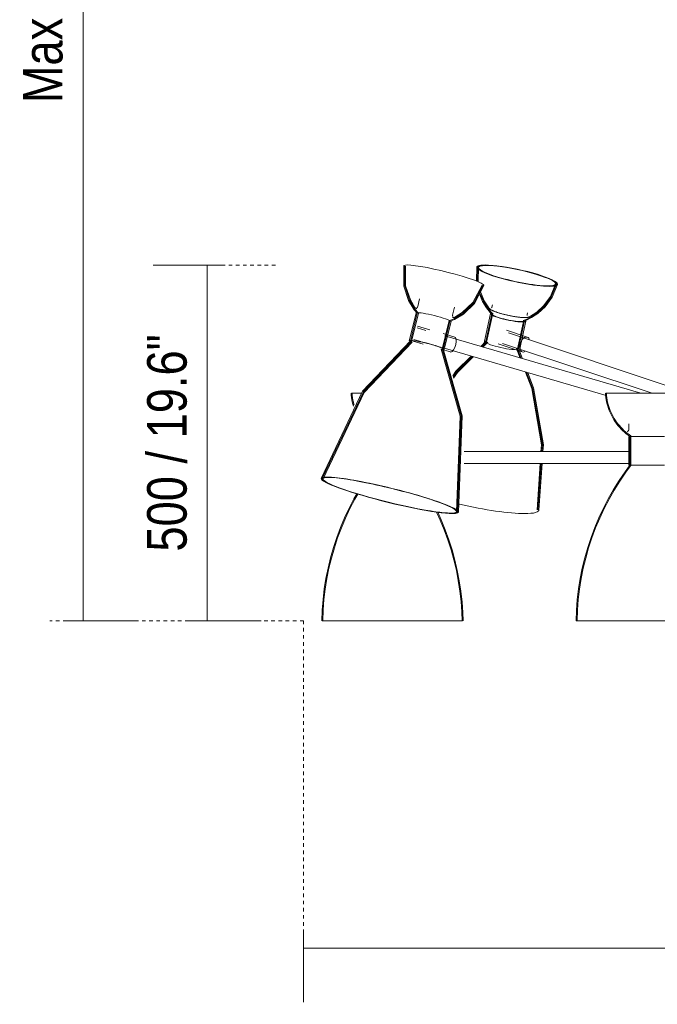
# Model space of a CAD drawing. Header units: millimetres. Extents: x 5752 to 11379, y 522 to 7258.
# Tile 1 of 15: x 5752 to 6285, y 522 to 1345. Entities that reach past the tile are written whole.
import ezdxf

# ---------------------------------------------------------------- set-up
doc = ezdxf.new("R2010")
doc.units = ezdxf.units.MM
doc.linetypes.add('Dash', pattern=[6, 3, -3])
doc.layers.add('A-ANNO-DIMS', color=7, linetype='Dash', lineweight=9, true_color=0xd2d2d2)
doc.layers.add('A-ANNO-DIMS-15', color=7, linetype='Continuous', lineweight=9)
doc.layers.add('E-LITE-EQPM', color=7, linetype='Continuous', lineweight=20)
doc.styles.add('Arial Narrow', font='ARIALN.TTF', dxfattribs={"height": 33})
doc.dimstyles.new('FARO_-_2_2mm_Arial_Narrow_mm_Inch_Left', dxfattribs={"dimscale": 304.8, "dimtxt": 33.773222, "dimasz": 0, "dimexe": 0.147638, "dimexo": 0.0625, "dimgap": 0.024606, "dimtad": 1, "dimdec": 0, "dimzin": 0, "dimdsep": 46, "dimtxsty": 'Arial Narrow', "dimblk1": 'NONE', "dimblk2": 'NONE', "dimsah": 1, "dimcen": 0.09, "dimadec": 0, "dimazin": 0, "dimtfac": 1, "dimtdec": 4, "dimtix": 1, "dimtmove": 0, "dimatfit": 3, "dimfxl": 0.049213, "dimfxlon": 1, "dimtvp": 1, "dimtolj": 1, "dimtzin": 0, "dimarcsym": 2})

# ---------------------------------------------------------------- blocks, each defined once
blk = doc.blocks.new('20047 - 20047 RETRO Copper pendant lamp 12L-458346-Alzado_PDF')
at = {"layer": 'E-LITE-EQPM'}
for p, q in [((6133.95, 1138.46), (6133.65, 1126.88)), ((6086.24, 1111.83), (6084.67, 1105.42)), ((6113.8, 1098.26), (6115.42, 1104.84)), ((6147.09, 1106.84), (6146.69, 1105)), ((6083.35, 1100.06), (6077.65, 1076.88)), ((6084.32, 1099.83), (6078.62, 1076.64)), ((6085.2, 1100.05), (6079.33, 1076.19)), ((6145.54, 1099.64), (6140.55, 1076.45)), ((6146.52, 1099.43), (6141.53, 1076.24)), ((6147.39, 1099.67), (6142.26, 1075.82)), ((6176.02, 1098.69), (6176.35, 1100.19)), ((6091.43, 1085.47), (6084.18, 1087.58)), ((6094.74, 1086.06), (6084.6, 1089.02)), ((6104.97, 1069.89), (6110.84, 1093.74)), ((6105.81, 1069.96), (6111.51, 1093.14)), ((6106.78, 1069.72), (6112.48, 1092.9)), ((6168.07, 1070.26), (6173.2, 1094.12)), ((6168.91, 1070.36), (6173.89, 1093.54)), ((6169.88, 1070.15), (6174.87, 1093.33)), ((6081.38, 1077.98), (6087.25, 1076.27)), ((6115.63, 1079.96), (6105.89, 1082.81)), ((6271.15, 1033), (6107.19, 1080.87)), ((6176.16, 1079.89), (6158.92, 1085.65)), ((6345.68, 1021.73), (6160.47, 1083.55)), ((6080.96, 1076.54), (6089.28, 1074.12)), ((6104.07, 1069.8), (6111.99, 1067.49)), ((6105.86, 1070.84), (6242.01, 1031.09)), ((6137.25, 1072.06), (6141.68, 1076.47)), ((6138.14, 1071.8), (6142.4, 1076.03)), ((6138.14, 1071.8), (6142.4, 1076.03)), ((6139.04, 1071.54), (6143.12, 1075.59)), ((6151.96, 1074.27), (6172.05, 1067.56)), ((6155.42, 1074.69), (6280.48, 1032.95)), ((6170.24, 1062.43), (6167.19, 1070.41)), ((6171.22, 1062.14), (6168.03, 1070.52)), ((6171.22, 1062.14), (6168.03, 1070.52)), ((6172.2, 1061.85), (6168.86, 1070.63)), ((6029.26, 1032.95), (6037.46, 1032.95)), ((6241.68, 1032.95), (6255.38, 1032.95)), ((6255.38, 1032.95), (6310.23, 1032.95)), ((6260.96, 1007.41), (6260.96, 1002.5)), ((6260.96, 996.95), (6260.96, 972.95)), ((6267.01, 996.95), (6260.96, 996.95)), ((6261.96, 996.95), (6261.96, 972.95)), ((6262.76, 997.38), (6262.76, 972.68)), ((6290.79, 996.95), (6267.01, 996.95)), ((6261.12, 984.45), (6123.48, 984.45)), ((6123.33, 974.45), (6261.12, 974.45)), ((6184.33, 935.68), (6186.96, 974.45)), ((6185.11, 935.51), (6187.75, 974.45)), ((6185.11, 935.51), (6187.75, 974.45)), ((6185.89, 935.35), (6188.55, 974.45)), ((6260.96, 972.95), (6267.01, 972.95)), ((6267.01, 972.95), (6290.79, 972.95)), ((6122.14, 842.95), (6004.88, 842.95)), ((6122.18, 842.95), (6122.14, 842.95)), ((6240.77, 842.95), (6216.99, 842.95)), ((6334.92, 842.95), (6240.77, 842.95))]:
    blk.add_line(p, q, dxfattribs=at)
at = {"layer": 'E-LITE-EQPM', "flags": 128}
for points in [[(6072.96, 1139.47), (6072.98, 1122.61), (6077.03, 1110.4), (6081.69, 1102.86), (6084.43, 1099.57)], [(6073.74, 1139.28), (6073.77, 1122.71), (6077.76, 1110.73), (6082.33, 1103.33), (6085.3, 1099.8)], [(6073.74, 1139.28), (6073.77, 1122.71), (6077.76, 1110.73), (6082.33, 1103.33), (6085.3, 1099.8)], [(6074.52, 1139.09), (6074.56, 1122.82), (6078.49, 1111.06), (6082.3, 1104.73)], [(6134.73, 1138.29), (6134.45, 1126.91), (6134.56, 1126.37)], [(6134.73, 1138.29), (6134.45, 1126.91), (6134.56, 1126.37)], [(6135.52, 1138.12), (6135.25, 1126.95), (6135.45, 1125.98)], [(6139.19, 1123.19), (6131.47, 1108.52), (6122.38, 1099.75), (6114.89, 1095.32), (6110.63, 1093.58)], [(6139.19, 1123.19), (6131.47, 1108.52), (6122.38, 1099.75), (6114.89, 1095.32), (6110.63, 1093.58)], [(6139.96, 1123), (6132.13, 1108.06), (6122.88, 1099.12), (6115.25, 1094.6), (6111.3, 1092.96)], [(6138.41, 1123.38), (6130.82, 1108.99), (6121.89, 1100.38), (6115.58, 1096.54)], [(6200.62, 1124.12), (6196.2, 1113.63), (6190.38, 1105.67), (6184.55, 1100.3), (6179.43, 1096.87), (6175.18, 1094.72), (6172.74, 1093.73)], [(6200.62, 1124.12), (6196.2, 1113.63), (6190.38, 1105.67), (6184.55, 1100.3), (6179.43, 1096.87), (6175.18, 1094.72), (6172.74, 1093.73)], [(6201.4, 1123.95), (6196.91, 1113.27), (6191, 1105.16), (6185.06, 1099.68), (6179.85, 1096.19), (6175.52, 1094), (6173.42, 1093.13)], [(6199.83, 1124.29), (6195.48, 1113.99), (6189.77, 1106.18), (6184.04, 1100.91), (6179.01, 1097.55), (6177.64, 1096.8)], [(6136.51, 1115.17), (6138.86, 1109.62), (6142.18, 1104.29), (6145.22, 1100.51), (6146.78, 1098.86)], [(6136.92, 1116.22), (6139.58, 1109.97), (6142.84, 1104.74), (6145.83, 1101.04), (6147.65, 1099.12)], [(6136.92, 1116.22), (6139.58, 1109.97), (6142.84, 1104.74), (6145.83, 1101.04), (6147.65, 1099.12)], [(6137.35, 1117.24), (6140.3, 1110.32), (6143.5, 1105.19), (6144.44, 1103.94)], [(6082.3, 1104.73), (6082.49, 1104.49), (6082.68, 1104.31), (6082.88, 1104.15), (6083.09, 1104), (6083.31, 1103.87), (6083.55, 1103.73), (6083.81, 1103.59)], [(6084.67, 1105.42), (6084.49, 1105.03), (6084.27, 1104.79), (6084.11, 1104.69), (6084.04, 1104.66), (6084.04, 1104.66)], [(6144.44, 1103.94), (6144.64, 1103.71), (6144.85, 1103.51), (6145.07, 1103.32), (6145.31, 1103.14), (6145.56, 1102.97), (6145.84, 1102.8), (6146.13, 1102.63), (6146.44, 1102.46), (6146.77, 1102.29), (6147.11, 1102.12), (6147.48, 1101.95), (6147.87, 1101.78), (6148.27, 1101.61), (6148.7, 1101.44), (6149.14, 1101.26), (6149.6, 1101.09), (6150.08, 1100.92), (6150.57, 1100.74), (6151.08, 1100.57), (6151.61, 1100.4), (6152.15, 1100.22), (6152.7, 1100.05), (6153.26, 1099.88), (6153.84, 1099.71), (6154.43, 1099.54), (6155.03, 1099.38), (6155.64, 1099.21), (6156.25, 1099.05), (6156.88, 1098.89), (6157.51, 1098.73), (6158.14, 1098.58), (6158.78, 1098.43), (6159.43, 1098.28), (6160.07, 1098.13), (6160.72, 1097.99), (6161.37, 1097.86), (6162.02, 1097.73), (6162.67, 1097.6), (6163.31, 1097.48), (6163.95, 1097.36), (6164.59, 1097.25), (6165.22, 1097.14), (6165.84, 1097.04), (6166.46, 1096.94), (6167.07, 1096.85), (6167.67, 1096.76), (6168.26, 1096.68), (6168.84, 1096.61), (6169.41, 1096.54), (6169.97, 1096.48), (6170.51, 1096.43), (6171.04, 1096.38), (6171.55, 1096.34), (6172.05, 1096.31), (6172.53, 1096.28), (6172.99, 1096.26), (6173.44, 1096.24), (6173.87, 1096.24), (6174.05, 1096.24)], [(6146.69, 1105), (6146.61, 1104.76), (6146.5, 1104.6), (6146.41, 1104.5), (6146.36, 1104.47)], [(6115.58, 1096.54), (6115.3, 1096.43), (6115.04, 1096.35), (6114.79, 1096.3), (6114.54, 1096.27), (6114.28, 1096.25), (6114, 1096.24), (6113.74, 1096.24)], [(6113.8, 1098.26), (6113.78, 1097.82), (6113.86, 1097.52), (6113.95, 1097.36), (6114, 1097.3), (6114.01, 1097.29)], [(6177.64, 1096.8), (6177.37, 1096.67), (6177.09, 1096.57), (6176.81, 1096.49), (6176.52, 1096.43), (6176.22, 1096.37), (6175.9, 1096.33), (6175.57, 1096.3), (6175.21, 1096.27), (6174.85, 1096.25), (6174.46, 1096.24), (6174.05, 1096.24), (6174.05, 1096.24)], [(6176.02, 1098.69), (6176, 1098.44), (6176.03, 1098.25), (6176.08, 1098.12), (6176.11, 1098.07)], [(6004.04, 961.83), (6038.63, 1034.66), (6078.69, 1076.74)], [(6004.82, 961.64), (6039.28, 1034.2), (6079.4, 1076.29)], [(6004.82, 961.64), (6039.28, 1034.2), (6079.4, 1076.29)], [(6005.6, 961.45), (6039.94, 1033.74), (6080.11, 1075.83)], [(6117.08, 934.03), (6120.18, 1014), (6104.11, 1069.92)], [(6117.85, 933.84), (6120.98, 1014.11), (6104.95, 1070)], [(6117.85, 933.84), (6120.98, 1014.11), (6104.95, 1070)], [(6118.63, 933.65), (6121.77, 1014.21), (6105.8, 1070.08)], [(6113.93, 1047.54), (6116.58, 1051.47), (6129.21, 1064.05)], [(6114.24, 1046.57), (6117.2, 1050.96), (6130.1, 1063.79)], [(6114.24, 1046.57), (6117.2, 1050.96), (6130.1, 1063.79)], [(6114.54, 1045.6), (6117.82, 1050.45), (6130.98, 1063.53)], [(6187.63, 984.45), (6188.01, 989.96), (6179.92, 1037.1), (6174.69, 1050.77)], [(6188.43, 984.45), (6188.81, 990), (6180.69, 1037.31), (6175.66, 1050.49)], [(6188.43, 984.45), (6188.81, 990), (6180.69, 1037.31), (6175.66, 1050.49)], [(6189.23, 984.45), (6189.61, 990.03), (6181.46, 1037.52), (6176.63, 1050.21)], [(6030.92, 1022.34), (6030.46, 1023.96), (6030.03, 1025.79), (6029.66, 1027.63), (6029.37, 1029.48), (6029.16, 1031.35), (6029.03, 1032.95)], [(6031.49, 1023.25), (6031.35, 1023.75), (6030.9, 1025.55), (6030.53, 1027.35), (6030.22, 1029.17), (6030, 1031), (6029.84, 1032.84), (6029.84, 1032.95)], [(6261.96, 996.95), (6260.42, 998.03), (6258.94, 999.18), (6257.5, 1000.38), (6256.1, 1001.64), (6254.76, 1002.96), (6253.48, 1004.33), (6252.25, 1005.74), (6251.07, 1007.21), (6249.96, 1008.72), (6248.91, 1010.28), (6247.92, 1011.87), (6247, 1013.5), (6246.14, 1015.17), (6245.35, 1016.88), (6244.63, 1018.61), (6243.97, 1020.37), (6243.39, 1022.15), (6242.88, 1023.96), (6242.45, 1025.79), (6242.08, 1027.63), (6241.79, 1029.48), (6241.58, 1031.35), (6241.46, 1032.95)], [(6262.76, 997.38), (6261.24, 998.43), (6259.77, 999.54), (6258.34, 1000.71), (6256.96, 1001.94), (6255.63, 1003.22), (6254.36, 1004.55), (6253.13, 1005.93), (6251.97, 1007.36), (6250.86, 1008.84), (6249.81, 1010.36), (6248.83, 1011.92), (6247.9, 1013.51), (6247.05, 1015.15), (6246.25, 1016.81), (6245.53, 1018.51), (6244.87, 1020.23), (6244.28, 1021.98), (6243.77, 1023.75), (6243.32, 1025.55), (6242.95, 1027.35), (6242.65, 1029.17), (6242.42, 1031), (6242.26, 1032.84), (6242.26, 1032.95)], [(6259.59, 1001.13), (6259.64, 1001.13), (6259.7, 1001.13), (6259.75, 1001.14), (6259.8, 1001.15), (6259.86, 1001.16), (6259.91, 1001.17), (6259.97, 1001.18), (6260.02, 1001.2), (6260.07, 1001.22), (6260.12, 1001.24), (6260.17, 1001.26), (6260.22, 1001.28), (6260.27, 1001.31), (6260.31, 1001.34), (6260.36, 1001.37), (6260.4, 1001.4), (6260.45, 1001.43), (6260.49, 1001.47), (6260.53, 1001.51), (6260.57, 1001.54), (6260.61, 1001.58), (6260.64, 1001.63), (6260.68, 1001.67), (6260.71, 1001.71), (6260.74, 1001.76), (6260.77, 1001.81), (6260.79, 1001.85), (6260.82, 1001.9), (6260.84, 1001.95), (6260.86, 1002), (6260.88, 1002.05), (6260.9, 1002.11), (6260.91, 1002.16), (6260.92, 1002.21), (6260.94, 1002.27), (6260.94, 1002.32), (6260.95, 1002.37), (6260.95, 1002.43), (6260.96, 1002.48), (6260.96, 1002.5)], [(6216.96, 842.95), (6217.29, 851.81), (6217.98, 860.65), (6219.02, 869.45), (6220.41, 878.2), (6222.15, 886.89), (6224.24, 895.51), (6226.67, 904.03), (6229.44, 912.46), (6232.54, 920.76), (6235.97, 928.93), (6239.73, 936.96), (6243.8, 944.83), (6248.19, 952.54), (6252.88, 960.06), (6257.87, 967.38), (6261.96, 972.95)], [(6217.76, 842.95), (6218.09, 851.78), (6218.77, 860.58), (6219.81, 869.35), (6221.2, 878.08), (6222.93, 886.74), (6225.01, 895.32), (6227.44, 903.81), (6230.2, 912.2), (6233.29, 920.48), (6236.71, 928.62), (6240.45, 936.62), (6244.51, 944.46), (6248.88, 952.14), (6253.56, 959.63), (6258.53, 966.93), (6262.76, 972.68)], [(6004.53, 842.95), (6004.87, 851.81), (6005.56, 860.65), (6006.6, 869.45), (6007.99, 878.2), (6009.73, 886.89), (6011.82, 895.51), (6014.25, 904.03), (6017.01, 912.46), (6020.12, 920.76), (6023.55, 928.93), (6027.31, 936.96), (6031.38, 944.83), (6033.78, 949.04)], [(6005.33, 842.95), (6005.67, 851.78), (6006.35, 860.58), (6007.39, 869.35), (6008.78, 878.08), (6010.51, 886.74), (6012.59, 895.32), (6015.01, 903.81), (6017.77, 912.2), (6020.87, 920.48), (6024.29, 928.62), (6028.03, 936.62), (6032.09, 944.46), (6034.56, 948.79)], [(6100.4, 933.73), (6103.46, 927.06), (6106.82, 918.9), (6109.85, 910.6), (6112.55, 902.19), (6114.9, 893.67), (6116.92, 885.08), (6118.58, 876.4), (6119.9, 867.67), (6120.87, 858.89), (6121.49, 850.08), (6121.73, 842.95)], [(6101.36, 933.58), (6104.3, 927.14), (6107.66, 918.93), (6110.69, 910.6), (6113.39, 902.16), (6115.74, 893.61), (6117.75, 884.98), (6119.42, 876.27), (6120.73, 867.5), (6121.69, 858.69), (6122.3, 849.85), (6122.53, 842.95)]]:
    blk.add_lwpolyline(points, dxfattribs=at)
at = {"layer": 'E-LITE-EQPM'}
for centre, major_axis, ratio, start_param, end_param in [((6106.47, 1131.26), (-33.5, 8.24), 0.10277, 5.887345, 6.410944), ((6106.47, 1131.26), (-33.5, 8.24), 0.10277, 3.007552, 5.887345), ((6167.69, 1131.26), (-33.73, 7.26), 0.154332, 5.660822, 8.802414), ((6167.69, 1131.26), (-32.94, 7.09), 0.154332, 5.660822, 8.802414), ((6167.69, 1131.26), (-32.94, 7.09), 0.154332, 5.660822, 8.802414), ((6167.69, 1131.26), (-32.16, 6.92), 0.154332, 5.660822, 8.802414), ((6167.69, 1131.26), (-33.73, 7.26), 0.154332, 2.519229, 5.660822), ((6167.69, 1131.26), (-32.94, 7.09), 0.154332, 2.519229, 5.660822), ((6167.69, 1131.26), (-32.94, 7.09), 0.154332, 2.519229, 5.660822), ((6167.69, 1131.26), (-32.16, 6.92), 0.154332, 2.519229, 5.660822), ((6097.92, 1096.48), (-14.57, 3.58), 0.10277, 5.887345, 6.283185), ((6097.92, 1096.48), (-14.57, 3.58), 0.10277, 3.138451, 5.887345), ((6160.21, 1096.48), (-14.66, 3.15), 0.154332, 6.108636, 8.802414), ((6160.21, 1096.48), (-13.69, 2.94), 0.154332, 0.163034, 2.519229), ((6160.21, 1096.48), (-13.69, 2.94), 0.154332, 2.519229, 2.911928), ((6160.21, 1096.48), (-14.66, 3.15), 0.154332, 2.519229, 3.304627), ((6113.81, 1073.72), (1.82, 6.24), 0.383542, 3.253104, 6.394696), ((6174.11, 1073.72), (2.06, 6.17), 0.575973, 0.189932, 3.331524), ((6174.11, 1073.72), (2.06, 6.17), 0.575973, 5.676258, 6.473117), ((6092.22, 1073.3), (-14.57, 3.58), 0.10277, 5.887345, 6.535954), ((6092.22, 1073.3), (-13.59, 3.34), 0.10277, 5.887345, 6.283185), ((6092.22, 1073.3), (-14.57, 3.58), 0.10277, 2.903619, 5.887345), ((6092.22, 1073.3), (-13.59, 3.34), 0.10277, 3.138451, 5.887345), ((6155.22, 1073.3), (-14.66, 3.15), 0.154332, 6.167198, 8.802414), ((6113.81, 1073.72), (1.82, 6.24), 0.383542, 3.141593, 3.253104), ((6174.11, 1073.72), (2.06, 6.17), 0.575973, 3.331524, 3.694111), ((6061.33, 947.73), (-57.29, 14.09), 0.10277, 5.887345, 9.028937), ((6061.33, 947.73), (-56.52, 13.9), 0.10277, 5.887345, 9.028937), ((6061.33, 947.73), (-56.52, 13.9), 0.10277, 5.887345, 9.028937), ((6061.33, 947.73), (-57.29, 14.09), 0.10277, 2.745752, 5.887345), ((6061.33, 947.73), (-56.52, 13.9), 0.10277, 2.745752, 5.887345), ((6061.33, 947.73), (-56.52, 13.9), 0.10277, 2.745752, 5.887345), ((6061.33, 947.73), (-55.74, 13.71), 0.10277, 5.887345, 9.028937), ((6061.33, 947.73), (-55.74, 13.71), 0.10277, 4.092149, 5.887345), ((6061.33, 947.73), (-55.74, 13.71), 0.10277, 2.745752, 4.089168), ((6128.21, 947.73), (-57.68, 12.41), 0.154332, 1.454319, 2.519229), ((6128.21, 947.73), (-57.68, 12.41), 0.154332, 2.519229, 3.192427)]:
    blk.add_ellipse(centre, major_axis=major_axis, ratio=ratio, start_param=start_param, end_param=end_param, dxfattribs=at)
blk = doc.blocks.new('DIMBLOCK1-Alzado_PDF')
at = {"layer": 'A-ANNO-DIMS-15', "color": 251, "true_color": 0x5b5b5b, "transparency": 16777216}
for p, q in [((5805.04, 2000), (5790.04, 2000)), ((5804.97, 2000), (5850.04, 2000)), ((5805.04, 2000), (5805.04, 842.95)), ((5805.04, 842.95), (5790.04, 842.95)), ((5804.97, 842.95), (5850.04, 842.95))]:
    blk.add_line(p, q, dxfattribs=at)
at = {"layer": 'A-ANNO-DIMS-15', "color": 0, "transparency": 16777216, "insert": (5754.89, 1275.39), "char_height": 33, "width": 350.5982, "attachment_point": 1, "rotation": 90, "line_spacing_factor": 0.974696, "style": 'Arial Narrow'}
blk.add_mtext('Max 3500 / 137.8', dxfattribs=at)
blk = doc.blocks.new('_None')
blk = doc.blocks.new('DIMBLOCK2-Alzado_PDF')
at = {"layer": 'A-ANNO-DIMS-15', "color": 251, "true_color": 0x5b5b5b, "transparency": 16777216}
for p, q in [((5989.33, 584.25), (5989.33, 524.25)), ((5989.33, 569.25), (5989.33, 584.25)), ((7193.58, 584.25), (7193.58, 524.25)), ((7193.58, 569.25), (7193.58, 584.25)), ((5989.33, 569.25), (7193.58, 569.25))]:
    blk.add_line(p, q, dxfattribs=at)
at = {"layer": 'A-ANNO-DIMS-15', "color": 0, "transparency": 16777216, "insert": (6478.61, 619.4), "char_height": 33, "width": 270.8291, "attachment_point": 1, "line_spacing_factor": 0.974696, "style": 'Arial Narrow'}
blk.add_mtext('ø1280 / 50.4"', dxfattribs=at)
blk = doc.blocks.new('DIMBLOCK5-Alzado_PDF')
at = {"layer": 'A-ANNO-DIMS-15', "color": 251, "true_color": 0x5b5b5b, "transparency": 16777216}
for p, q in [((5923.76, 1140.18), (5863.76, 1140.18)), ((5908.76, 1140.18), (5908.76, 842.95)), ((5908.76, 1140.18), (5923.76, 1140.18)), ((5908.76, 842.95), (5893.76, 842.95)), ((5908.7, 842.95), (5953.76, 842.95))]:
    blk.add_line(p, q, dxfattribs=at)
at = {"layer": 'A-ANNO-DIMS-15', "color": 0, "transparency": 16777216, "insert": (5858.61, 900.7), "char_height": 33, "width": 218.0785, "attachment_point": 1, "rotation": 90, "line_spacing_factor": 0.974696, "style": 'Arial Narrow'}
blk.add_mtext('500 / 19.6"', dxfattribs=at)

msp = doc.modelspace()

# ---------------------------------------------------------------- linework, layer by layer
at = {"layer": 'A-ANNO-DIMS'}
for p, q in [((5965.75, 1140.18), (5919.75, 1140.18)), ((5989.33, 842.95), (5777.33, 842.95)), ((5989.33, 842.95), (5989.33, 575.95))]:
    msp.add_line(p, q, dxfattribs=at)

# ---------------------------------------------------------------- block references
at = {"layer": 'E-LITE-EQPM'}
msp.add_blockref('20047 - 20047 RETRO Copper pendant lamp 12L-458346-Alzado_PDF', (0, 0), dxfattribs=at)

# ---------------------------------------------------------------- dimensions: what is measured, and where the dimension line sits
at = {"layer": 'A-ANNO-DIMS', "color": 251, "linetype": 'Continuous', "true_color": 0x5b5b5b}
for base, p1, p2, text, override, picture, middle in [((5805.04, 842.95), (5790.04, 2000), (5790.04, 842.95), 'Max 3500 / 137.8', {"dimpost": '<>', "dimfxl": 1157.05038}, 'DIMBLOCK1-Alzado_PDF', (5780.47, 1421.47)), ((5908.76, 842.95), (5923.76, 1140.18), (5893.76, 842.95), '500 / 19.6"', {"dimpost": '<>', "dimfxl": 298.745096}, 'DIMBLOCK5-Alzado_PDF', (5884.2, 991.57))]:
    dim = msp.add_linear_dim(base=base, p1=p1, p2=p2, angle=90, text=text, dimstyle='FARO_-_2_2mm_Arial_Narrow_mm_Inch_Left', override=override, dxfattribs=at)
    dim.commit()
    dim.dimension.update_dxf_attribs({"geometry": picture, "text_midpoint": middle})
dim = msp.add_linear_dim(base=(7193.58, 569.25), p1=(5989.33, 584.25), p2=(7193.58, 584.25), text='ø1280 / 50.4"', dimstyle='FARO_-_2_2mm_Arial_Narrow_mm_Inch_Left', override={"dimpost": '<>', "dimfxl": 1204.245458}, dxfattribs=at)
dim.commit()
dim.dimension.update_dxf_attribs({"geometry": 'DIMBLOCK2-Alzado_PDF', "text_midpoint": (6591.45, 594.42)})

doc.saveas('drawing.dxf')
